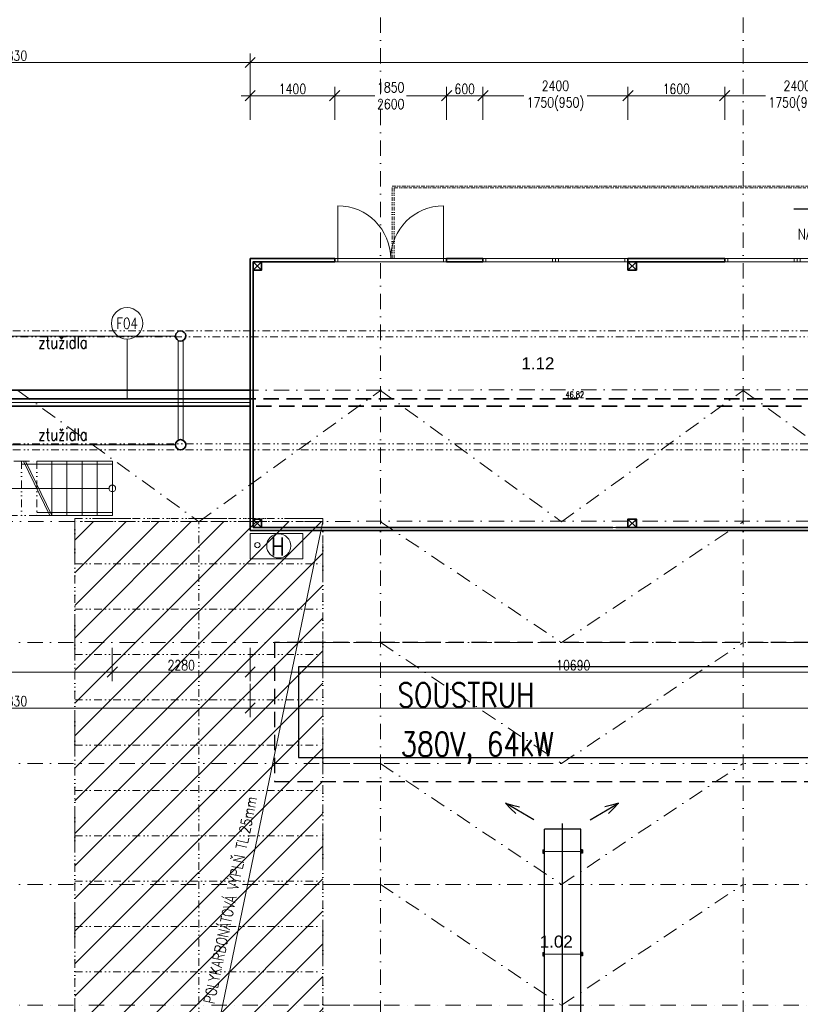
# Model space of a CAD drawing. Header units: millimetres. Extents: x -485339 to 350584, y -1189934 to 0.
# Tile 85 of 178: x -97847 to -84934, y -1027579 to -1011290. Entities that reach past the tile are written whole.
import ezdxf
from ezdxf import colors
from ezdxf.entities.mleader import LeaderData, LeaderLine
from ezdxf.enums import TextEntityAlignment as Align
from ezdxf.math import Vec2, Vec3

# ---------------------------------------------------------------- set-up
doc = ezdxf.new("R2010")
doc.units = ezdxf.units.MM
doc.header["$LTSCALE"] = 10
for name, pattern in [('DASHDOT', [25.4, 12.7, -6.35, 0, -6.35]), ('DASHED', [19.05, 12.7, -6.35]), ('DĚLICÍ2', [15.875, 6.35, -3.175, 0, -3.175, 0, -3.175]), ('ČÁRKOVANÁ', [19.05, 12.7, -6.35]), ('ČÁRKOVANÁ2', [9.525, 6.35, -3.175])]:
    doc.linetypes.add(name, pattern=pattern)
doc.layers.get('Defpoints').update_dxf_attribs({"color": 201})
for name, color, linetype in [('1VZT-vytápění', 150, 'Continuous'), ('VYBAVENÍ', 222, 'Continuous'), ('VYBAVENÍ_POPIS', 222, 'Continuous'), ('VYBAVENÍ_POŽADAVKY', 200, 'Continuous')]:
    doc.layers.add(name, color=color, linetype=linetype)
for name, color, linetype, lineweight in [('N_dveře', 10, 'Continuous', 18), ('N_popis', 10, 'Continuous', 18), ('N_světlíky', 250, 'DĚLICÍ2', 35), ('N_čáry_dělící stěna', 212, 'ČÁRKOVANÁ', 35), ('N_čáry_obv.plášt', 212, 'Continuous', 18), ('N_čáry_obv.plášt_obrys', 212, 'Continuous', 35), ('N_šrary', 10, 'Continuous', 18), ('PBŘ', 152, 'Continuous', 18), ('St__otvory_dveře', 40, 'Continuous', 18), ('St_kóty', 132, 'Continuous', 18), ('St_otvory_okna', 40, 'Continuous', 18), ('St_plocha_místnosti', 250, 'Continuous', 18), ('St_sloupy_konstrukce haly', 5, 'Continuous', 35), ('St_sloupy_opláštění_půdorys', 25, 'Continuous', 35), ('St_čáry_nad', 250, 'DĚLICÍ2', 18), ('St_čáry_obrys', 5, 'Continuous', 35), ('St_čáry_osy', 250, 'DASHDOT', 18), ('St_čáry_plné', 250, 'Continuous', 18), ('St_čáry_pod', 250, 'ČÁRKOVANÁ2', 18)]:
    doc.layers.add(name, color=color, linetype=linetype, lineweight=lineweight)
doc.layers.add('St_plocha_místn', color=140, linetype='Continuous', lineweight=18, plot=False)
doc.styles.add('Andy', font='arial.ttf')
doc.styles.add('ROMANS', font='romans.shx', dxfattribs={"width": 0.8})
doc.styles.get("Standard").update_dxf_attribs({"font": 'simplex.shx', "width": 0.8})
doc.linetypes.add('ZIGZAG', pattern='A,0.00254,-5.08,[131,ltypeshp.shx,S=5.08,R=0,X=-5.08,Y=0],-10.16,[131,ltypeshp.shx,S=5.08,R=180,X=5.08,Y=0],-5.08', length=20.32254)
doc.dimstyles.new('stavebníM100', dxfattribs={"dimtxt": 165, "dimasz": 170, "dimexe": 150, "dimexo": 100, "dimgap": 30, "dimtad": 1, "dimdec": 0, "dimtxsty": 'Standard', "dimblk": 'OBLIQUE', "dimcen": -2.5, "dimdle": 150, "dimclrd": 256, "dimclre": 256, "dimclrt": 256, "dimadec": 4, "dimazin": 0, "dimtfac": 1, "dimtdec": 0, "dimtmove": 2, "dimatfit": 3, "dimldrblk": 'OBLIQUE', "dimfxl": 400, "dimfxlon": 1, "dimlwd": -1, "dimlwe": -1, "dimarcsym": 0})

# ---------------------------------------------------------------- blocks, each defined once
blk = doc.blocks.new('G$CD8A98CDB')
at = {"layer": 'St_sloupy_konstrukce haly', "color": 250, "lineweight": 18, "ltscale": 2}
for points in [[(-825, 0), (825, 0)], [(-825, -80), (825, -80)]]:
    blk.add_lwpolyline(points, dxfattribs=at)
at = {"layer": 'St_sloupy_konstrukce haly', "ltscale": 2}
for centre in [(-900, -40), (900, -40)]:
    blk.add_circle(centre, 85, dxfattribs=at)
blk = doc.blocks.new('G$C7F8F446A')
at = {"layer": 'St_čáry_plné', "color": 0, "linetype": 'ByBlock', "ltscale": 2}
for p, q in [((20055, 4100), (-55, 4100)), ((-55, 0), (20055, 0))]:
    blk.add_line(p, q, dxfattribs=at)
for points in [[(12555, 4100), (12555, 0)], [(13305, 4100), (13305, 0)], [(14055, 4100), (14055, 0)], [(14805, 4100), (14805, 0)], [(15555, 4100), (15555, 0)], [(16305, 4100), (16305, 0)], [(17055, 4100), (17055, 0)], [(17805, 4100), (17805, 0)], [(18555, 4100), (18555, 0)], [(19305, 4100), (19305, 0)], [(20055, 4100), (20055, 0)], [(-55, 2050), (20000, 2050)]]:
    blk.add_lwpolyline(points, dxfattribs=at)
at = {"layer": 'St_čáry_pod', "color": 0, "linetype": 'ByBlock', "ltscale": 2}
blk.add_line((20000, 0), (20000, 4100), dxfattribs=at)
blk = doc.blocks.new('*U5513')
at = {"layer": 'St_čáry_osy', "ltscale": 2}
blk.add_lwpolyline([(-3000, -1000), (-4, 1000), (3000, -1000)], dxfattribs=at)
blk = doc.blocks.new('*U5512')
at = {"layer": 'St_čáry_osy', "ltscale": 2}
for p in [(36000, 6000), (36000, 4000), (36000, 2000), (36000, 0)]:
    blk.add_blockref('*U5513', p, dxfattribs=at)
blk = doc.blocks.new('*U5515')
at = {"layer": 'St_čáry_osy', "ltscale": 2}
for points in [[(-3950, 8000), (9058, 8000)], [(-3950, 6000), (9058, 6000)], [(-3950, 4000), (9058, 4000)], [(-3950, 2000), (9058, 2000)], [(-3950, 0), (9058, 0)], [(-3950, -2000), (9058, -2000)], [(-3950, -4000), (9058, -4000)], [(-3950, -6000), (9058, -6000)], [(-3950, -8000), (9058, -8000)]]:
    blk.add_lwpolyline(points, dxfattribs=at)
blk = doc.blocks.new('*U5514')
at = {"layer": 'St_čáry_osy', "ltscale": 2}
for p in [(24000, 0), (36000, 0)]:
    blk.add_blockref('*U5515', p, dxfattribs=at)
blk = doc.blocks.new('G$C2F820337')
at = {"layer": 'St_sloupy_opláštění_půdorys', "ltscale": 2}
blk.add_lwpolyline([(-70, -70), (70, -70), (70, 70), (-70, 70)], close=True, dxfattribs=at)
for points in [[(-70, 70), (70, -70)], [(70, 70), (-70, -70)]]:
    blk.add_lwpolyline(points, dxfattribs=at)
blk = doc.blocks.new('G$C325A9F68')
at = {"layer": 'St_otvory_okna', "ltscale": 2}
for points in [[(0, 0), (1200, 0), (1200, 50), (0, 50)], [(0, 0), (50, 0), (50, 50), (0, 50)], [(1200, 0), (1150, 0), (1150, 50), (1200, 50)]]:
    blk.add_lwpolyline(points, close=True, dxfattribs=at)
blk = doc.blocks.new('G$C73FA397A')
at = {"layer": 'St__otvory_dveře', "ltscale": 2}
for points in [[(0, -50), (50, -50), (50, 0), (0, 0)], [(1800, -50), (1850, -50), (1850, 0), (1800, 0)]]:
    blk.add_lwpolyline(points, close=True, dxfattribs=at)
at = {"layer": 'St__otvory_dveře', "linetype": 'DĚLICÍ2', "ltscale": 2}
for points in [[(1800, 0), (50, 0)], [(1800, -50), (50, -50)]]:
    blk.add_lwpolyline(points, dxfattribs=at)
at = {"layer": 'St__otvory_dveře', "ltscale": 2}
for points in [[(50, -50), (50, -925)], [(1800, -50), (1800, -925)]]:
    blk.add_lwpolyline(points, dxfattribs=at)
for centre, start, end in [((50, -50), 270, 0), ((1800, -50), 180, 270)]:
    blk.add_arc(centre, 875, start, end, dxfattribs=at)
blk = doc.blocks.new('G$CB69B1554')
at = {"layer": 'St_čáry_nad'}
for points in [[(31280, 0), (31280, 1200), (50630, 1200), (51530, 1200), (51530, -3000)], [(31310, 0), (31310, 1170), (50630, 1170), (51500, 1170), (51500, -3030)]]:
    blk.add_lwpolyline(points, dxfattribs=at)
at = {"layer": 'St_čáry_nad', "ltscale": 2}
for points in [[(25150, -3350), (22400, -3350)], [(25150, -3350), (25150, -4250)], [(25150, -3350), (25400, -3350), (25400, -4250)], [(25400, -4250), (22400, -4250)]]:
    blk.add_lwpolyline(points, dxfattribs=at)
at = {"layer": 'St_čáry_obrys'}
for points in [[(28930, -4500), (28930, 0)], [(28930, 0), (29109, 0), (30330, 0)], [(30330, -50), (30330, 0)], [(32180, -50), (32180, 0)], [(32780, 0), (32180, 0)], [(32780, -50), (32780, 0)], [(35180, -50), (35180, 0)], [(35180, 0), (36780, 0)], [(36780, -50), (36780, 0)], [(28980, -4450), (28980, -50)], [(28980, -50), (29109, -50), (30330, -50)], [(32180, -50), (32780, -50)], [(36780, -50), (35180, -50)], [(28930, -4500), (50630, -4500)], [(28980, -4450), (34930, -4450)], [(34980, -4450), (39620, -4450)]]:
    blk.add_lwpolyline(points, dxfattribs=at)
at = {"layer": 'St_čáry_plné', "ltscale": 2}
for points in [[(25150, -3400), (26650, -3400)], [(25617, -4250), (25181, -3350)], [(25650, -4250), (25215, -3350)], [(25400, -3350), (25650, -3350), (25650, -4250), (25400, -4250)], [(25650, -3350), (25900, -3350), (25900, -4250), (25650, -4250)], [(25900, -3350), (26150, -3350), (26150, -4250), (25900, -4250)], [(26150, -3350), (26400, -3350), (26400, -4250), (26150, -4250)], [(26400, -3350), (26650, -3350), (26650, -4250), (26150, -4250)], [(26595, -3800), (22400, -3800)], [(26650, -4200), (25400, -4200)]]:
    blk.add_lwpolyline(points, dxfattribs=at)
blk.add_circle((26650, -3800), 54.6, dxfattribs=at)
at = {"layer": 'St__otvory_dveře', "xscale": -1, "rotation": 180}
blk.add_blockref('G$C73FA397A', (30330, -50), dxfattribs=at)
at = {"layer": 'St_otvory_okna', "ltscale": 2}
for p in [(32780, -50), (33980, -50), (36780, -50), (37980, -50)]:
    blk.add_blockref('G$C325A9F68', p, dxfattribs=at)
at = {"layer": 'St_sloupy_opláštění_půdorys', "ltscale": 2}
for p in [(29050, -120), (35250, -120), (29050, -4380), (35250, -4380)]:
    blk.add_blockref('G$C2F820337', p, dxfattribs=at)
blk = doc.blocks.new('_OBLIQUE')
at = {"color": 0, "linetype": 'ByBlock'}
blk.add_line((-0.5, -0.5), (0.5, 0.5), dxfattribs=at)
blk = doc.blocks.new('*D5865')
at = {"layer": 'Defpoints', "color": 0}
for p in [(-96315, -1019481), (-100565, -1020931), (-96315, -1022083)]:
    blk.add_point(p, dxfattribs=at)
at = {"layer": 'St_kóty'}
for p, q in [((-100565, -1021683), (-100565, -1022233)), ((-96315, -1021683), (-96315, -1022233)), ((-100715, -1022083), (-96165, -1022083))]:
    blk.add_line(p, q, dxfattribs=at)
at = {"layer": 'St_kóty', "linetype": 'ByBlock', "xscale": 170, "yscale": 170, "zscale": 170, "rotation": 180}
blk.add_blockref('_OBLIQUE', (-100565, -1022083), dxfattribs=at)
at = {"layer": 'St_kóty', "linetype": 'ByBlock', "xscale": 170, "yscale": 170, "zscale": 170}
blk.add_blockref('_OBLIQUE', (-96315, -1022083), dxfattribs=at)
at = {"layer": 'St_kóty', "insert": (-98440, -1021970), "char_height": 165, "attachment_point": 5}
blk.add_mtext('4250', dxfattribs=at)
blk = doc.blocks.new('*D5867')
at = {"layer": 'Defpoints', "color": 0}
for p in [(-101865, -1019731), (-94035, -1019731), (-94035, -1022677)]:
    blk.add_point(p, dxfattribs=at)
at = {"layer": 'St_kóty'}
for p, q in [((-101865, -1022277), (-101865, -1022827)), ((-94035, -1022277), (-94035, -1022827)), ((-102015, -1022677), (-93885, -1022677))]:
    blk.add_line(p, q, dxfattribs=at)
at = {"layer": 'St_kóty', "linetype": 'ByBlock', "xscale": 170, "yscale": 170, "zscale": 170, "rotation": 180}
blk.add_blockref('_OBLIQUE', (-101865, -1022677), dxfattribs=at)
at = {"layer": 'St_kóty', "linetype": 'ByBlock', "xscale": 170, "yscale": 170, "zscale": 170}
blk.add_blockref('_OBLIQUE', (-94035, -1022677), dxfattribs=at)
at = {"layer": 'St_kóty', "insert": (-97950, -1022564), "char_height": 165, "attachment_point": 5}
blk.add_mtext('7830', dxfattribs=at)
blk = doc.blocks.new('*D5868')
at = {"layer": 'Defpoints', "color": 0}
for p in [(-94035, -1019137), (-83345, -1019087), (-83345, -1022083)]:
    blk.add_point(p, dxfattribs=at)
at = {"layer": 'St_kóty'}
for p, q in [((-94035, -1021683), (-94035, -1022233)), ((-83345, -1021683), (-83345, -1022233)), ((-94185, -1022083), (-83195, -1022083))]:
    blk.add_line(p, q, dxfattribs=at)
at = {"layer": 'St_kóty', "linetype": 'ByBlock', "xscale": 170, "yscale": 170, "zscale": 170, "rotation": 180}
blk.add_blockref('_OBLIQUE', (-94035, -1022083), dxfattribs=at)
at = {"layer": 'St_kóty', "linetype": 'ByBlock', "xscale": 170, "yscale": 170, "zscale": 170}
blk.add_blockref('_OBLIQUE', (-83345, -1022083), dxfattribs=at)
at = {"layer": 'St_kóty', "insert": (-88690, -1021970), "char_height": 165, "attachment_point": 5}
blk.add_mtext('10690', dxfattribs=at)
blk = doc.blocks.new('*D5897')
at = {"layer": 'Defpoints', "color": 0}
for p in [(-94035, -1019731), (-72335, -1019731), (-72335, -1022677)]:
    blk.add_point(p, dxfattribs=at)
at = {"layer": 'St_kóty'}
for p, q in [((-94035, -1022277), (-94035, -1022827)), ((-72335, -1022277), (-72335, -1022827)), ((-94185, -1022677), (-72185, -1022677))]:
    blk.add_line(p, q, dxfattribs=at)
at = {"layer": 'St_kóty', "linetype": 'ByBlock', "xscale": 170, "yscale": 170, "zscale": 170, "rotation": 180}
blk.add_blockref('_OBLIQUE', (-94035, -1022677), dxfattribs=at)
at = {"layer": 'St_kóty', "linetype": 'ByBlock', "xscale": 170, "yscale": 170, "zscale": 170}
blk.add_blockref('_OBLIQUE', (-72335, -1022677), dxfattribs=at)
at = {"layer": 'St_kóty', "insert": (-83185, -1022564), "char_height": 165, "attachment_point": 5}
blk.add_mtext('21700', dxfattribs=at)
blk = doc.blocks.new('*D5904')
at = {"layer": 'Defpoints', "color": 0}
for p in [(-96315, -1019481), (-94035, -1019731), (-94035, -1022083)]:
    blk.add_point(p, dxfattribs=at)
at = {"layer": 'St_kóty'}
for p, q in [((-96315, -1021683), (-96315, -1022233)), ((-94035, -1021683), (-94035, -1022233)), ((-96465, -1022083), (-93885, -1022083))]:
    blk.add_line(p, q, dxfattribs=at)
at = {"layer": 'St_kóty', "linetype": 'ByBlock', "xscale": 170, "yscale": 170, "zscale": 170, "rotation": 180}
blk.add_blockref('_OBLIQUE', (-96315, -1022083), dxfattribs=at)
at = {"layer": 'St_kóty', "linetype": 'ByBlock', "xscale": 170, "yscale": 170, "zscale": 170}
blk.add_blockref('_OBLIQUE', (-94035, -1022083), dxfattribs=at)
at = {"layer": 'St_kóty', "insert": (-95175, -1021970), "char_height": 165, "attachment_point": 5}
blk.add_mtext('2280', dxfattribs=at)
blk = doc.blocks.new('*D5907')
at = {"layer": 'Defpoints', "color": 0}
for p in [(-94035, -1011998), (-101865, -1013105), (-94035, -1013105)]:
    blk.add_point(p, dxfattribs=at)
at = {"layer": 'St_kóty'}
for p, q in [((-101865, -1012398), (-101865, -1011848)), ((-94035, -1012398), (-94035, -1011848)), ((-102015, -1011998), (-93885, -1011998))]:
    blk.add_line(p, q, dxfattribs=at)
at = {"layer": 'St_kóty', "linetype": 'ByBlock', "xscale": 170, "yscale": 170, "zscale": 170, "rotation": 180}
blk.add_blockref('_OBLIQUE', (-101865, -1011998), dxfattribs=at)
at = {"layer": 'St_kóty', "linetype": 'ByBlock', "xscale": 170, "yscale": 170, "zscale": 170}
blk.add_blockref('_OBLIQUE', (-94035, -1011998), dxfattribs=at)
at = {"layer": 'St_kóty', "insert": (-97950, -1011885), "char_height": 165, "attachment_point": 5}
blk.add_mtext('7830', dxfattribs=at)
blk = doc.blocks.new('*D5908')
at = {"layer": 'Defpoints', "color": 0}
for p in [(-72335, -1011998), (-94035, -1013105), (-72335, -1014219)]:
    blk.add_point(p, dxfattribs=at)
at = {"layer": 'St_kóty'}
for p, q in [((-94035, -1012398), (-94035, -1011848)), ((-72335, -1012398), (-72335, -1011848)), ((-94185, -1011998), (-72185, -1011998))]:
    blk.add_line(p, q, dxfattribs=at)
at = {"layer": 'St_kóty', "linetype": 'ByBlock', "xscale": 170, "yscale": 170, "zscale": 170, "rotation": 180}
blk.add_blockref('_OBLIQUE', (-94035, -1011998), dxfattribs=at)
at = {"layer": 'St_kóty', "linetype": 'ByBlock', "xscale": 170, "yscale": 170, "zscale": 170}
blk.add_blockref('_OBLIQUE', (-72335, -1011998), dxfattribs=at)
at = {"layer": 'St_kóty', "insert": (-83185, -1011885), "char_height": 165, "attachment_point": 5}
blk.add_mtext('21700', dxfattribs=at)
blk = doc.blocks.new('*D5915')
at = {"layer": 'Defpoints', "color": 0}
for p in [(-92635, -1012548), (-94035, -1015231), (-92635, -1015231)]:
    blk.add_point(p, dxfattribs=at)
at = {"layer": 'St_kóty'}
for p, q in [((-94035, -1012948), (-94035, -1012398)), ((-92635, -1012948), (-92635, -1012398)), ((-94185, -1012548), (-92485, -1012548))]:
    blk.add_line(p, q, dxfattribs=at)
at = {"layer": 'St_kóty', "linetype": 'ByBlock', "xscale": 170, "yscale": 170, "zscale": 170, "rotation": 180}
blk.add_blockref('_OBLIQUE', (-94035, -1012548), dxfattribs=at)
at = {"layer": 'St_kóty', "linetype": 'ByBlock', "xscale": 170, "yscale": 170, "zscale": 170}
blk.add_blockref('_OBLIQUE', (-92635, -1012548), dxfattribs=at)
at = {"layer": 'St_kóty', "insert": (-93335, -1012435), "char_height": 165, "attachment_point": 5}
blk.add_mtext('1400', dxfattribs=at)
blk = doc.blocks.new('*D5916')
at = {"layer": 'Defpoints', "color": 0}
for p in [(-90785, -1012548), (-92635, -1015231), (-90785, -1015281)]:
    blk.add_point(p, dxfattribs=at)
at = {"layer": 'St_kóty'}
for p, q in [((-92635, -1012948), (-92635, -1012398)), ((-90785, -1012948), (-90785, -1012398)), ((-92785, -1012548), (-91972, -1012548)), ((-90635, -1012548), (-91447, -1012548))]:
    blk.add_line(p, q, dxfattribs=at)
at = {"layer": 'St_kóty', "linetype": 'ByBlock', "xscale": 170, "yscale": 170, "zscale": 170, "rotation": 180}
blk.add_blockref('_OBLIQUE', (-92635, -1012548), dxfattribs=at)
at = {"layer": 'St_kóty', "linetype": 'ByBlock', "xscale": 170, "yscale": 170, "zscale": 170}
blk.add_blockref('_OBLIQUE', (-90785, -1012548), dxfattribs=at)
at = {"layer": 'St_kóty', "insert": (-91710, -1012548), "char_height": 165, "attachment_point": 5}
blk.add_mtext('1850\\P2600', dxfattribs=at)
blk = doc.blocks.new('*D5917')
at = {"layer": 'Defpoints', "color": 0}
for p in [(-90185, -1012548), (-90785, -1015281), (-90185, -1015256)]:
    blk.add_point(p, dxfattribs=at)
at = {"layer": 'St_kóty'}
for p, q in [((-90785, -1012948), (-90785, -1012398)), ((-90185, -1012948), (-90185, -1012398)), ((-90935, -1012548), (-90035, -1012548))]:
    blk.add_line(p, q, dxfattribs=at)
at = {"layer": 'St_kóty', "linetype": 'ByBlock', "xscale": 170, "yscale": 170, "zscale": 170, "rotation": 180}
blk.add_blockref('_OBLIQUE', (-90785, -1012548), dxfattribs=at)
at = {"layer": 'St_kóty', "linetype": 'ByBlock', "xscale": 170, "yscale": 170, "zscale": 170}
blk.add_blockref('_OBLIQUE', (-90185, -1012548), dxfattribs=at)
at = {"layer": 'St_kóty', "insert": (-90485, -1012435), "char_height": 165, "attachment_point": 5}
blk.add_mtext('600', dxfattribs=at)
blk = doc.blocks.new('*D5918')
at = {"layer": 'Defpoints', "color": 0}
for p in [(-87785, -1012548), (-90185, -1015256), (-87785, -1015256)]:
    blk.add_point(p, dxfattribs=at)
at = {"layer": 'St_kóty'}
for p, q in [((-90185, -1012948), (-90185, -1012398)), ((-87785, -1012948), (-87785, -1012398)), ((-90335, -1012548), (-89508, -1012548)), ((-87635, -1012548), (-88461, -1012548))]:
    blk.add_line(p, q, dxfattribs=at)
at = {"layer": 'St_kóty', "linetype": 'ByBlock', "xscale": 170, "yscale": 170, "zscale": 170, "rotation": 180}
blk.add_blockref('_OBLIQUE', (-90185, -1012548), dxfattribs=at)
at = {"layer": 'St_kóty', "linetype": 'ByBlock', "xscale": 170, "yscale": 170, "zscale": 170}
blk.add_blockref('_OBLIQUE', (-87785, -1012548), dxfattribs=at)
at = {"layer": 'St_kóty', "insert": (-88985, -1012548), "char_height": 165, "attachment_point": 5}
blk.add_mtext('2400\\P1750(950)', dxfattribs=at)
blk = doc.blocks.new('*D5919')
at = {"layer": 'Defpoints', "color": 0}
for p in [(-86185, -1012548), (-87785, -1015256), (-86185, -1015256)]:
    blk.add_point(p, dxfattribs=at)
at = {"layer": 'St_kóty'}
for p, q in [((-87785, -1012948), (-87785, -1012398)), ((-86185, -1012948), (-86185, -1012398)), ((-87935, -1012548), (-86035, -1012548))]:
    blk.add_line(p, q, dxfattribs=at)
at = {"layer": 'St_kóty', "linetype": 'ByBlock', "xscale": 170, "yscale": 170, "zscale": 170, "rotation": 180}
blk.add_blockref('_OBLIQUE', (-87785, -1012548), dxfattribs=at)
at = {"layer": 'St_kóty', "linetype": 'ByBlock', "xscale": 170, "yscale": 170, "zscale": 170}
blk.add_blockref('_OBLIQUE', (-86185, -1012548), dxfattribs=at)
at = {"layer": 'St_kóty', "insert": (-86985, -1012435), "char_height": 165, "attachment_point": 5}
blk.add_mtext('1600', dxfattribs=at)
blk = doc.blocks.new('*D5920')
at = {"layer": 'Defpoints', "color": 0}
for p in [(-83785, -1012548), (-86185, -1015256), (-83785, -1015256)]:
    blk.add_point(p, dxfattribs=at)
at = {"layer": 'St_kóty'}
for p, q in [((-86185, -1012948), (-86185, -1012398)), ((-83785, -1012948), (-83785, -1012398)), ((-86335, -1012548), (-85508, -1012548)), ((-83635, -1012548), (-84461, -1012548))]:
    blk.add_line(p, q, dxfattribs=at)
at = {"layer": 'St_kóty', "linetype": 'ByBlock', "xscale": 170, "yscale": 170, "zscale": 170, "rotation": 180}
blk.add_blockref('_OBLIQUE', (-86185, -1012548), dxfattribs=at)
at = {"layer": 'St_kóty', "linetype": 'ByBlock', "xscale": 170, "yscale": 170, "zscale": 170}
blk.add_blockref('_OBLIQUE', (-83785, -1012548), dxfattribs=at)
at = {"layer": 'St_kóty', "insert": (-84985, -1012548), "char_height": 165, "attachment_point": 5}
blk.add_mtext('2400\\P1750(950)', dxfattribs=at)
blk = doc.blocks.new('ASXAXSASXA')
at = {"layer": '1VZT-vytápění'}
for p, q in [((31730, -17558), (31458, -17087)), ((31458, -17087), (31489, -17202)), ((31458, -17087), (31543, -17171)), ((43550, -17549), (43822, -17078)), ((43822, -17078), (43738, -17163)), ((43822, -17078), (43791, -17193)), ((31489, -17202), (31520, -17317)), ((31543, -17171), (31627, -17256)), ((43738, -17163), (43654, -17247)), ((43791, -17193), (43760, -17308)), ((31885, -17714), (31885, -18314)), ((43455, -17714), (31885, -17714)), ((32228, -17686), (32228, -17714)), ((32228, -17686), (32282, -17686)), ((32282, -17686), (32282, -17714)), ((33928, -17686), (33928, -17714)), ((33928, -17686), (33982, -17686)), ((33982, -17686), (33982, -17714)), ((35828, -17686), (35828, -17714)), ((35828, -17686), (35882, -17686)), ((35882, -17686), (35882, -17714)), ((37728, -17686), (37728, -17714)), ((37728, -17686), (37782, -17686)), ((37782, -17686), (37782, -17714)), ((39628, -17686), (39628, -17714)), ((39628, -17686), (39682, -17686)), ((39682, -17686), (39682, -17714)), ((41528, -17686), (41528, -17714)), ((41528, -17686), (41582, -17686)), ((41582, -17686), (41582, -17714)), ((43328, -17686), (43328, -17714)), ((43328, -17686), (43382, -17686)), ((43382, -17686), (43382, -17714)), ((43455, -18314), (43455, -17714)), ((43843, -17877), (43455, -17877)), ((43831, -17839), (43963, -17839)), ((44105, -17784), (43843, -17784)), ((43843, -17784), (43843, -18014)), ((43897, -17905), (43897, -17773)), ((44105, -18014), (44105, -17784)), ((43843, -17961), (43455, -17961)), ((43455, -18077), (43635, -18077)), ((43635, -18038), (44105, -18038)), ((43635, -18038), (43635, -18224)), ((43677, -18038), (43677, -18004)), ((43677, -18004), (43777, -18004)), ((43727, -17983), (43727, -18093)), ((43777, -18004), (43777, -18038)), ((44105, -18014), (43843, -18014)), ((44105, -18038), (44105, -18224)), ((43455, -18191), (43635, -18191)), ((43635, -18224), (44105, -18224)), ((43455, -18314), (31885, -18314)), ((32228, -18341), (32228, -18314)), ((32228, -18341), (32282, -18341)), ((32282, -18341), (32282, -18314)), ((33928, -18341), (33928, -18314)), ((33928, -18341), (33982, -18341)), ((33982, -18341), (33982, -18314)), ((35828, -18341), (35828, -18314)), ((35828, -18341), (35882, -18341)), ((35882, -18341), (35882, -18314)), ((37728, -18341), (37728, -18314)), ((37728, -18341), (37782, -18341)), ((37782, -18341), (37782, -18314)), ((39628, -18341), (39628, -18314)), ((39628, -18341), (39682, -18341)), ((39682, -18341), (39682, -18314)), ((41528, -18341), (41528, -18314)), ((41528, -18341), (41582, -18341)), ((41582, -18341), (41582, -18314)), ((43328, -18341), (43328, -18314)), ((43328, -18341), (43382, -18341)), ((43382, -18341), (43382, -18314)), ((31730, -18487), (31458, -18958)), ((43550, -18478), (43822, -18949)), ((31489, -18843), (31520, -18728)), ((43791, -18834), (43760, -18719)), ((31458, -18958), (31489, -18843)), ((31458, -18958), (31543, -18873)), ((31543, -18873), (31627, -18789)), ((43738, -18865), (43654, -18780)), ((43822, -18949), (43738, -18865)), ((43822, -18949), (43791, -18834))]:
    blk.add_line(p, q, dxfattribs=at)
at = {"layer": '1VZT-vytápění', "lineweight": 15}
for p, q in [((32228, -17692), (32282, -17692)), ((33928, -17692), (33982, -17692)), ((35828, -17692), (35882, -17692)), ((37728, -17692), (37782, -17692)), ((39628, -17692), (39682, -17692)), ((41528, -17692), (41582, -17692)), ((43328, -17692), (43382, -17692)), ((32228, -18335), (32282, -18335)), ((33928, -18335), (33982, -18335)), ((35828, -18335), (35882, -18335)), ((37728, -18335), (37782, -18335)), ((39628, -18335), (39682, -18335)), ((41528, -18335), (41582, -18335)), ((43328, -18335), (43382, -18335))]:
    blk.add_line(p, q, dxfattribs=at)
at = {"layer": '1VZT-vytápění', "lineweight": 15, "ltscale": 5}
for p, q in [((32255, -17714), (32255, -18314)), ((33955, -17714), (33955, -18314)), ((35855, -17714), (35855, -18314)), ((37755, -17714), (37755, -18314)), ((39655, -17714), (39655, -18314)), ((41555, -17714), (41555, -18314)), ((43355, -17714), (43355, -18314))]:
    blk.add_line(p, q, dxfattribs=at)
at = {"layer": '1VZT-vytápění', "ltscale": 15}
blk.add_line((43843, -18014), (31796, -18014), dxfattribs=at)
at = {"layer": '1VZT-vytápění'}
blk.add_circle((43897, -17839), 60, dxfattribs=at)
blk = doc.blocks.new('*U8132')
at = {"layer": 'N_světlíky', "lineweight": 18, "ltscale": 10}
blk.add_lwpolyline([(-2050, -10055), (2050, -10055), (2050, 10055), (-2050, 10055)], close=True, dxfattribs=at)
blk = doc.blocks.new('*U8133')
at = {"layer": 'N_světlíky', "lineweight": 18, "ltscale": 10}
blk.add_blockref('*U8132', (36000, 0), dxfattribs=at)

msp = doc.modelspace()

# ---------------------------------------------------------------- hatches: boundary and pattern name
at = {"layer": 'N_šrary', "linetype": 'DASHED'}
h = msp.add_hatch(dxfattribs=at)
h.set_pattern_fill('ANSI31', color=256, scale=120)
h.set_pattern_definition([(45, (48000, -425057.46), (-269.40768, 269.40768), [])])
h.paths.add_polyline_path([(-96934.2, -1039594.2), (-92834.1, -1039593.6), (-92834.2, -1019594.2), (-96934.2, -1019594.2)])

# ---------------------------------------------------------------- linework, layer by layer
at = {"layer": 'N_popis'}
for points in [[(-96070.4, -1016573.7), (-96070.4, -1017560.3)], [(-92834.2, -1019594.2), (-96934.2, -1039394.2)]]:
    msp.add_lwpolyline(points, dxfattribs=at)
msp.add_circle((-96070.4, -1016313.8), 259.9, dxfattribs=at)
at = {"layer": 'N_čáry_dělící stěna', "ltscale": 2}
for points in [[(-59269.9, -1017562.9), (-125269.9, -1017562.9)], [(-59389.9, -1017682.9), (-125389.9, -1017682.9)]]:
    msp.add_lwpolyline(points, dxfattribs=at)
at = {"layer": 'N_čáry_obv.plášt', "linetype": 'ZIGZAG'}
msp.add_lwpolyline([(-101864.9, -1017622.9), (-94034.9, -1017622.9)], dxfattribs=at)
at = {"layer": 'N_čáry_obv.plášt_obrys'}
for points in [[(-101864.9, -1017562.9), (-94034.9, -1017562.9)], [(-101864.9, -1017682.9), (-94034.9, -1017682.9)]]:
    msp.add_lwpolyline(points, dxfattribs=at)
at = {"layer": 'PBŘ', "ltscale": 40}
msp.add_lwpolyline([(-94035.6, -1019787.3), (-93162.6, -1019787.3), (-93162.6, -1020206.9), (-94035.6, -1020206.9)], close=True, dxfattribs=at)
msp.add_circle((-93562.5, -1019995.9), 198.6, dxfattribs=at)
at = {"layer": 'PBŘ', "extrusion": (0, 0, -1)}
msp.add_circle((93915.3, -1019981.9), 43.2, dxfattribs=at)
at = {"layer": 'St_plocha_místn'}
msp.add_lwpolyline([(-122964.9, -1015231.2), (-101864.9, -1015242.9), (-101865.2, -1017417.5), (-94034.9, -1017416.5), (-94034.9, -1015242.9), (-72334.9, -1015242.9)], dxfattribs=at)
msp.add_lwpolyline([(-93984.9, -1019692.9), (-83344.9, -1019692.9), (-83344.9, -1015292.9), (-93984.9, -1015292.9)], close=True, dxfattribs=at)
at = {"layer": 'St_čáry_nad', "ltscale": 2}
for points in [[(-43825.2, -1016437.6), (-139879.9, -1016437.6)], [(-46557.7, -1016537.6), (-139879.9, -1016537.6)], [(-43825.2, -1018307.6), (-139879.9, -1018307.6)], [(-43825.2, -1018407.6), (-139879.9, -1018407.6)]]:
    msp.add_lwpolyline(points, dxfattribs=at)
at = {"layer": 'St_čáry_obrys'}
for p, q in [((-101865.2, -1017417.5), (-94034.9, -1017417.5)), ((-94034.9, -1017417.5), (-94034.9, -1019742.9)), ((-94034.9, -1019742.9), (-72334.9, -1019742.9))]:
    msp.add_line(p, q, dxfattribs=at)
at = {"layer": 'St_čáry_osy', "ltscale": 2}
for points in [[(-91879.9, -1059777.6), (-91879.9, -992785.6)], [(-85879.9, -1059777.6), (-85879.9, -992785.6)], [(-139879.9, -1017422.6), (-43825.2, -1017409.8)], [(-97879.9, -1017422.6), (-94884.2, -1019595.1), (-91879.9, -1017422.6)], [(-91879.9, -1017422.6), (-88884.2, -1019595.1), (-85879.9, -1017422.6)], [(-85879.9, -1017422.6), (-82884.2, -1019595.1), (-79879.9, -1017422.6)], [(-139879.9, -1019595.1), (-43825.2, -1019582.3)]]:
    msp.add_lwpolyline(points, dxfattribs=at)
at = {"layer": 'St_čáry_plné', "ltscale": 2}
for points in [[(-101099.9, -1016524), (-95269.9, -1016524)], [(-101099.9, -1018324), (-95269.9, -1018324)]]:
    msp.add_lwpolyline(points, dxfattribs=at)
at = {"layer": 'VYBAVENÍ', "linetype": 'ČÁRKOVANÁ2', "ltscale": 4}
msp.add_lwpolyline([(-93632.6, -1023895.1), (-79832.6, -1023895.1), (-79832.6, -1021595.1), (-93632.6, -1021595.1)], close=True, dxfattribs=at)
at = {"layer": 'VYBAVENÍ'}
msp.add_lwpolyline([(-93232.6, -1023495.1), (-80232.6, -1023495.1), (-80232.6, -1021995.1), (-93232.6, -1021995.1)], close=True, dxfattribs=at)

# ---------------------------------------------------------------- block references
at = {"layer": '1VZT-vytápění', "rotation": 270}
msp.add_blockref('ASXAXSASXA', (-70853.5, -992794.4), dxfattribs=at)
at = {"layer": 'N_dveře', "ltscale": 2}
msp.add_blockref('G$CB69B1554', (-122964.9, -1015242.9), dxfattribs=at)
at = {"layer": 'N_světlíky', "lineweight": 18, "ltscale": 10}
msp.add_blockref('*U8133', (-130884.2, -1029594.2), dxfattribs=at)
at = {"layer": 'St_sloupy_konstrukce haly', "ltscale": 2, "rotation": 90}
msp.add_blockref('G$CD8A98CDB', (-95224.9, -1017422.6), dxfattribs=at)
at = {"layer": 'St_čáry_nad', "ltscale": 2, "rotation": 90}
msp.add_blockref('G$C7F8F446A', (-92834.2, -1039594.2), dxfattribs=at)
at = {"layer": 'St_čáry_osy', "ltscale": 2, "xscale": -1, "rotation": 180}
msp.add_blockref('*U5512', (-124879.9, -1020595.1), dxfattribs=at)
at = {"layer": 'St_čáry_osy', "ltscale": 2}
msp.add_blockref('*U5514', (-124884.2, -1029595.1), dxfattribs=at)

# ---------------------------------------------------------------- texts
at = {"layer": 'N_popis', "width": 0.8}
msp.add_text('F04', height=180, dxfattribs=at).set_placement((-96070.4, -1016313.8), align=Align.MIDDLE_CENTER)
msp.add_text('POLYKARBONÁTOVÁ VÝPLŇ TL.25mm', height=180, rotation=78.30106, dxfattribs=at).set_placement((-94628.1, -1027582.2))
at = {"layer": 'PBŘ', "style": 'ROMANS', "width": 0.8}
msp.add_text('H', height=300, dxfattribs=at).set_placement((-93688.1, -1020155.2))
at = {"layer": 'St_plocha_místn', "width": 0.8}
msp.add_text('46.82', height=100, dxfattribs=at).set_placement((-88664.9, -1017492.9), align=Align.MIDDLE_CENTER)
at = {"layer": 'St_plocha_místnosti', "ltscale": 2, "style": 'Andy'}
for s, p in [('1.12', (-89546.2, -1017075.3)), ('1.02', (-89243.2, -1026641.2))]:
    msp.add_text(s, height=200, dxfattribs=at).set_placement(p)
at = {"layer": 'St_čáry_plné', "ltscale": 2, "width": 0.8}
for p in [(-97540.7, -1016727.8), (-97540.7, -1018251.4)]:
    msp.add_text('ztužidla', height=200, dxfattribs=at).set_placement(p)
at = {"layer": 'VYBAVENÍ_POPIS', "width": 0.8}
msp.add_text('SOUSTRUH', height=400, dxfattribs=at).set_placement((-91596.8, -1022661.1))
at = {"layer": 'VYBAVENÍ_POŽADAVKY', "width": 0.8}
msp.add_text('380V, 64kW', height=400, dxfattribs=at).set_placement((-91546.8, -1023476.1))

# ---------------------------------------------------------------- dimensions: what is measured, and where the dimension line sits
at = {"layer": 'St_kóty'}
for base, p1, p2, picture, middle in [((-94034.9, -1011998), (-101864.9, -1013105), (-94034.9, -1013105), '*D5907', (-97949.9, -1011885.5)), ((-72334.9, -1011998), (-94034.9, -1013105), (-72334.9, -1014218.7), '*D5908', (-83184.9, -1011885.5)), ((-92634.9, -1012548), (-94034.9, -1015231.2), (-92634.9, -1015231.2), '*D5915', (-93334.9, -1012435.5)), ((-90184.9, -1012548), (-90784.9, -1015281.2), (-90184.9, -1015256.2), '*D5917', (-90484.9, -1012435.5)), ((-86184.9, -1012548), (-87784.9, -1015256.2), (-86184.9, -1015256.2), '*D5919', (-86984.9, -1012435.5)), ((-83344.9, -1022082.8), (-94034.9, -1019137.3), (-83344.9, -1019087.3), '*D5868', (-88689.9, -1021970.3)), ((-96314.9, -1022082.8), (-100564.9, -1020931.2), (-96314.9, -1019481.2), '*D5865', (-98439.9, -1021970.3)), ((-94034.9, -1022082.8), (-96314.9, -1019481.2), (-94034.9, -1019731.2), '*D5904', (-95174.9, -1021970.3)), ((-94034.9, -1022676.8), (-101864.9, -1019731.2), (-94034.9, -1019731.2), '*D5867', (-97949.9, -1022564.3)), ((-72334.9, -1022676.8), (-94034.9, -1019731.2), (-72334.9, -1019731.2), '*D5897', (-83184.9, -1022564.3))]:
    dim = msp.add_linear_dim(base=base, p1=p1, p2=p2, dimstyle='stavebníM100', dxfattribs=at)
    dim.commit()
    dim.dimension.update_dxf_attribs({"geometry": picture, "text_midpoint": middle})
for base, p1, p2, text, picture, middle in [((-90784.9, -1012548), (-92634.9, -1015231.2), (-90784.9, -1015281.2), '<>\\P2600', '*D5916', (-91709.9, -1012548)), ((-87784.9, -1012548), (-90184.9, -1015256.2), (-87784.9, -1015256.2), '<>\\P1750(950)', '*D5918', (-88984.9, -1012548)), ((-83784.9, -1012548), (-86184.9, -1015256.2), (-83784.9, -1015256.2), '<>\\P1750(950)', '*D5920', (-84984.9, -1012548))]:
    dim = msp.add_linear_dim(base=base, p1=p1, p2=p2, text=text, dimstyle='stavebníM100', override={"dimtxsty": 'Standard'}, dxfattribs=at)
    dim.commit()
    dim.dimension.update_dxf_attribs({"geometry": picture, "text_midpoint": middle, "dimtype": 160})

# ---------------------------------------------------------------- leaders
at = {"layer": 'N_popis'}
ml = msp.add_multileader_mtext('Standard', dxfattribs=at)
ml.set_content('NAZNAČENÉ UMÍSTĚNÍ DĚLÍCÍ STĚNY \\PZ IPN PANELŮ TL.120mm\\PNAD PŘÍSTAVKY A NAD ÚROVNÍ JEŘÁBOVÉ DRÁHY  ')
ml.set_leader_properties()
ml.build(insert=Vec2(0, 0))
ml.multileader.update_dxf_attribs({"text_left_attachment_type": 6, "text_right_attachment_type": 6, "arrow_head_size": 180})
ctx = ml.context
ctx.base_point, ctx.char_height, ctx.arrow_head_size, ctx.plane_origin = Vec3(-85845, -1014426.6), 180, 180, Vec3(-79473, -1013462.2)
ctx.left_attachment, ctx.right_attachment, ctx.text_align_type = 6, 6, 2
notes = []
notes.append((ctx, [(0, (1, 1, 0), (-80251.3, -1014426.6), (-1, 0), 8, [(0, [(-79744, -1017529.8)], 0, [])])]))
ctx.mtext.insert, ctx.mtext.alignment, ctx.mtext.flow_direction = Vec3(-80261.3, -1014148.8), 3, 5
for ctx, leaders in notes:
    for number, flags, end, landing, length, lines in leaders:
        leader = LeaderData()
        leader.index, (leader.has_last_leader_line, leader.has_dogleg_vector, leader.attachment_direction) = number, flags
        leader.last_leader_point, leader.dogleg_vector, leader.dogleg_length = Vec3(end), Vec3(landing), length
        for number, points, colour, breaks in lines:
            line = LeaderLine()
            line.index, line.vertices, line.color, line.breaks = number, Vec3.list(points), colors.encode_raw_color(colour), breaks
            leader.lines.append(line)
        ctx.leaders.append(leader)

doc.saveas('drawing.dxf')
